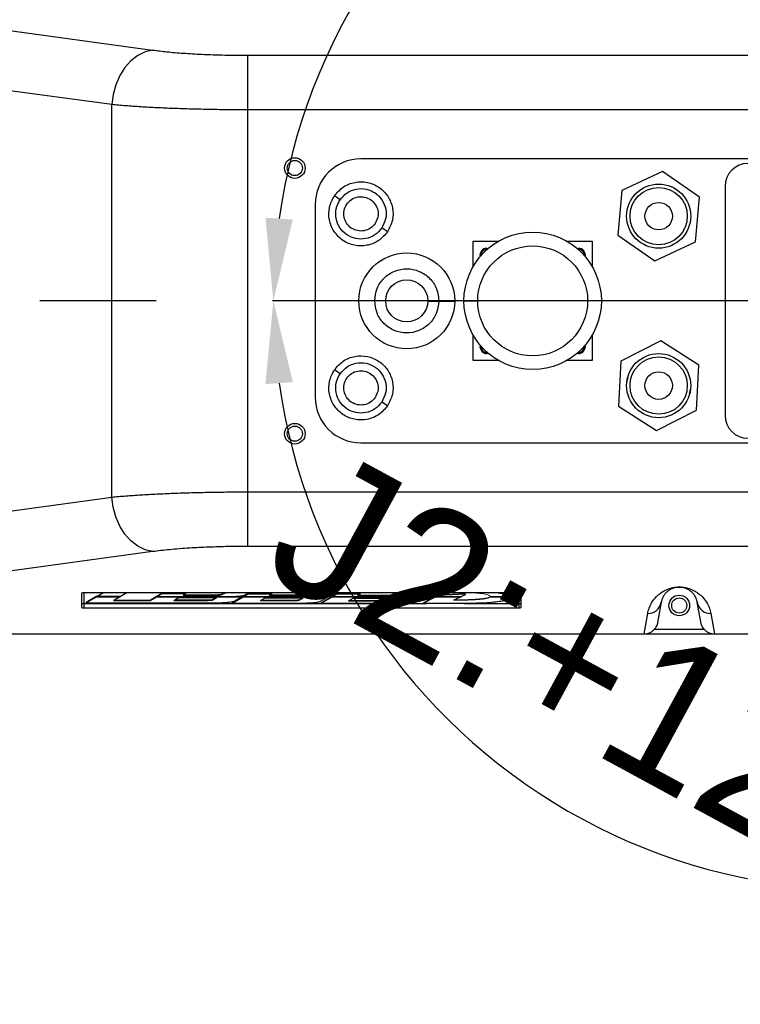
# Model space of a CAD drawing. Header units: millimetres. Extents: x 0 to 2970, y 0 to 2100.
# Tile 4 of 30: x 386 to 543, y 1099 to 1314. Entities that reach past the tile are written whole.
import ezdxf

# ---------------------------------------------------------------- set-up
doc = ezdxf.new("R2010")
doc.units = ezdxf.units.MM
doc.header["$LTSCALE"] = 10
doc.header["$PDSIZE"] = -1
doc.linetypes.add('CENTERX2', pattern=[20.32, 12.7, -2.54, 2.54, -2.54])
doc.linetypes.add('DASHED', pattern=[0.75, 0.5, -0.25])
for name, color, linetype in [('中心线', 1, 'CENTERX2'), ('尺寸线', 3, 'Continuous'), ('粗实线', 7, 'Continuous'), ('细实线', 4, 'Continuous')]:
    doc.layers.add(name, color=color, linetype=linetype)
doc.styles.add('SLDTEXTSTYLE1', font='txt')
doc.dimstyles.new('SLDDIMSTYLE0', dxfattribs={"dimtxt": 32, "dimasz": 18, "dimexe": 5, "dimexo": 2.5, "dimgap": 8.75, "dimtad": 1, "dimdec": 4, "dimlfac": 8, "dimzin": 12, "dimdsep": 46, "dimtxsty": 'SLDTEXTSTYLE1', "dimcen": 0.09, "dimclrd": 3, "dimclre": 3, "dimclrt": 3, "dimazin": 3, "dimtfac": 1, "dimtdec": 4, "dimtofl": 0, "dimtmove": 0, "dimatfit": 3, "dimfxl": 1, "dimfrac": 2, "dimtolj": 1, "dimtzin": 12, "dimarcsym": 0})
doc.dimstyles.new('SLDDIMSTYLE1', dxfattribs={"dimtxt": 35, "dimasz": 18, "dimexe": 15, "dimexo": 5.5, "dimgap": 8.75, "dimtad": 1, "dimtoh": 1, "dimdec": 0, "dimrnd": 1e-09, "dimzin": 12, "dimdsep": 46, "dimtxsty": 'SLDTEXTSTYLE1', "dimcen": 10, "dimclrd": 3, "dimclre": 3, "dimclrt": 3, "dimadec": 0, "dimazin": 3, "dimtfac": 1, "dimtdec": 0, "dimtofl": 0, "dimtmove": 0, "dimatfit": 3, "dimfxl": 1, "dimfrac": 2, "dimtolj": 1, "dimtzin": 12, "dimarcsym": 0})

# ---------------------------------------------------------------- blocks, each defined once
blk = doc.blocks.new('_D')
at = {"layer": 'Defpoints', "color": 0, "transparency": 16777216}
for p in [(804.43, 1449.21), (691.95, 1303.38), (247.01, 1252.25), (769.7, 1252.25), (769.7, 1252.25)]:
    blk.add_point(p, dxfattribs=at)
at = {"layer": '尺寸线', "color": 3, "lineweight": -2, "transparency": 16777216}
blk.add_arc((769.7, 1252.25), 93.06, 91.1002, 168.8998, dxfattribs=at)
at = {"layer": '尺寸线', "color": 3, "transparency": 16777216}
for points in [[(768.15, 1348.28), (767.68, 1342.3), (785.86, 1343.89)], [(681.37, 1269.87), (675.4, 1270.45), (676.65, 1252.25)]]:
    blk.add_solid(points, dxfattribs=at)
at = {"layer": '尺寸线', "color": 3, "transparency": 16777216, "insert": (625.11, 1329.93), "char_height": 32, "attachment_point": 1, "rotation": 29.4993, "style": 'SLDTEXTSTYLE1'}
blk.add_mtext('\\A1;J1:-100°', dxfattribs=at)
blk = doc.blocks.new('_D_1')
at = {"layer": 'Defpoints', "color": 0, "transparency": 16777216}
for p in [(247.01, 1252.25), (769.7, 1252.25), (769.7, 1252.25), (691.95, 1201.11), (804.43, 1055.29)]:
    blk.add_point(p, dxfattribs=at)
at = {"layer": '尺寸线', "color": 3, "lineweight": -2, "transparency": 16777216}
blk.add_arc((769.7, 1252.25), 93.06, 191.1002, 268.8998, dxfattribs=at)
at = {"layer": '尺寸线', "color": 3, "transparency": 16777216}
for points in [[(675.4, 1234.04), (681.37, 1234.62), (676.65, 1252.25)], [(767.68, 1162.2), (768.15, 1156.22), (785.86, 1160.61)]]:
    blk.add_solid(points, dxfattribs=at)
at = {"layer": '尺寸线', "color": 3, "transparency": 16777216, "insert": (670.15, 1251.4), "char_height": 32, "attachment_point": 1, "rotation": 332.1208, "style": 'SLDTEXTSTYLE1'}
blk.add_mtext('\\A1;J1:+100°', dxfattribs=at)
blk = doc.blocks.new('_D_4')
at = {"layer": 'Defpoints', "color": 0, "transparency": 16777216}
for p in [(684.7, 1451.43), (471.18, 1334.92), (247.01, 1252.25), (569.7, 1252.25), (769.7, 1252.25)]:
    blk.add_point(p, dxfattribs=at)
at = {"layer": '尺寸线', "color": 3, "lineweight": -2, "transparency": 16777216}
blk.add_arc((569.7, 1252.25), 128.61, 68.0255, 171.9745, dxfattribs=at)
at = {"layer": '尺寸线', "color": 3, "transparency": 16777216}
for points in [[(619.14, 1374.21), (616.51, 1368.82), (634.01, 1363.63)], [(445.34, 1269.99), (439.36, 1270.41), (441.09, 1252.25)]]:
    blk.add_solid(points, dxfattribs=at)
at = {"layer": '尺寸线', "color": 3, "transparency": 16777216, "insert": (408.18, 1361.74), "char_height": 32, "attachment_point": 1, "rotation": 29.1932, "style": 'SLDTEXTSTYLE1'}
blk.add_mtext('\\A1;J2:-120°', dxfattribs=at)
blk = doc.blocks.new('_D_7')
at = {"layer": 'Defpoints', "color": 0, "transparency": 16777216}
for p in [(247.01, 1252.25), (569.7, 1252.25), (769.7, 1252.25), (471.18, 1169.58), (684.7, 1053.06)]:
    blk.add_point(p, dxfattribs=at)
at = {"layer": '尺寸线', "color": 3, "lineweight": -2, "transparency": 16777216}
blk.add_arc((569.7, 1252.25), 128.61, 188.0255, 291.9745, dxfattribs=at)
at = {"layer": '尺寸线', "color": 3, "transparency": 16777216}
for points in [[(439.36, 1234.08), (445.34, 1234.5), (441.09, 1252.25)], [(616.51, 1135.68), (619.14, 1130.29), (634.01, 1140.87)]]:
    blk.add_solid(points, dxfattribs=at)
at = {"layer": '尺寸线', "color": 3, "transparency": 16777216, "insert": (453.19, 1221.21), "char_height": 32, "attachment_point": 1, "rotation": 331.5097, "style": 'SLDTEXTSTYLE1'}
blk.add_mtext('\\A1;J2:+120°', dxfattribs=at)
blk = doc.blocks.new('*D20')
at = {"color": 3, "lineweight": -2, "transparency": 16777216}
for p, q in [((187.38, 1607.79), (292.14, 1607.79)), ((292.14, 1607.79), (394.31, 1531.72)), ((769.7, 1242.25), (769.7, 1262.25)), ((759.7, 1252.25), (779.7, 1252.25))]:
    blk.add_line(p, q, dxfattribs=at)
at = {"color": 3, "transparency": 16777216}
blk.add_solid([(396.11, 1534.13), (392.52, 1529.31), (408.75, 1520.97)], dxfattribs=at)
at = {"layer": 'Defpoints', "color": 0, "transparency": 16777216}
for p in [(408.75, 1520.97), (769.7, 1252.25)]:
    blk.add_point(p, dxfattribs=at)
at = {"color": 3, "transparency": 16777216, "insert": (235.38, 1634.04), "char_height": 35, "attachment_point": 5, "style": 'SLDTEXTSTYLE1'}
blk.add_mtext('\\A1;R450', dxfattribs=at)

msp = doc.modelspace()

# ---------------------------------------------------------------- linework, layer by layer
for p, q in [((374.050103, 1312.545807), (414.734676, 1306.997812)), ((414.734676, 1306.997812), (413.078739, 1306.611703)), ((411.480015, 1305.827425), (409.99374, 1304.672074)), ((413.078739, 1306.611703), (411.480015, 1305.827425)), ((435.542731, 1305.860294), (574.705301, 1305.860294)), ((435.542731, 1198.637067), (435.542731, 1305.860294)), ((408.671263, 1303.185567), (407.558278, 1301.419265)), ((409.99374, 1304.672074), (408.671263, 1303.185567)), ((405.816938, 1295.087258), (365.132365, 1300.635253)), ((407.558278, 1301.419265), (406.693237, 1299.434191)), ((406.693237, 1299.434191), (406.106027, 1297.298931)), ((406.106027, 1297.298931), (405.816938, 1295.087258)), ((405.816938, 1209.410102), (405.816938, 1295.087258)), ((574.705301, 1293.94974), (435.542731, 1293.94974)), ((588.270648, 1283.24868), (460.21187, 1283.24868)), ((526.059586, 1280.526958), (517.167491, 1276.371963)), ((534.103965, 1274.903675), (526.059586, 1280.526958)), ((539.70187, 1277.24868), (539.70187, 1227.24868)), ((455.661235, 1274.337648), (454.420153, 1275.180094)), ((517.167491, 1276.371963), (516.319775, 1266.593685)), ((533.256249, 1265.125398), (534.103965, 1274.903675)), ((450.21187, 1273.24868), (450.21187, 1231.24868)), ((466.003587, 1267.317266), (464.762505, 1268.159712)), ((516.319775, 1266.593685), (524.364154, 1260.970403)), ((484.70187, 1265.24868), (490.218555, 1265.24868)), ((484.70187, 1259.731995), (484.70187, 1265.24868)), ((505.185185, 1265.24868), (510.70187, 1265.24868)), ((510.70187, 1265.24868), (510.70187, 1259.731995)), ((524.364154, 1260.970403), (533.256249, 1265.125398)), ((487.70187, 1263.74868), (488.028399, 1263.712709)), ((507.375342, 1263.712709), (507.70187, 1263.74868)), ((507.70187, 1263.49868), (507.626047, 1263.496378)), ((459.748053, 1252.325666), (463.212093, 1252.30018)), ((463.21206, 1252.30018), (465.611995, 1252.282523)), ((474.811746, 1252.214838), (477.211681, 1252.19718)), ((477.211681, 1252.19718), (480.675687, 1252.171695)), ((482.70187, 1252.24868), (485.70187, 1252.24868)), ((484.70187, 1239.24868), (484.70187, 1244.765365)), ((510.70187, 1244.765365), (510.70187, 1239.24868)), ((525.716483, 1243.550654), (516.975418, 1239.086675)), ((533.952935, 1238.21266), (525.716483, 1243.550654)), ((488.028399, 1240.784652), (487.70187, 1240.74868)), ((507.70187, 1240.74868), (507.375342, 1240.784652)), ((490.218555, 1239.24868), (484.70187, 1239.24868)), ((510.70187, 1239.24868), (505.185185, 1239.24868)), ((516.975418, 1239.086675), (516.470805, 1229.2847)), ((533.448322, 1228.410686), (533.952935, 1238.21266)), ((455.661235, 1236.337648), (454.420153, 1237.180094)), ((518.245435, 1234.43301), (518.588757, 1235.565837)), ((518.273055, 1234.153311), (518.245435, 1234.43301)), ((532.178306, 1233.064351), (531.834983, 1231.931523)), ((532.150685, 1233.344049), (532.178306, 1233.064351)), ((466.003587, 1229.317266), (464.762505, 1230.159712)), ((516.470805, 1229.2847), (524.707257, 1223.946706)), ((524.707257, 1223.946706), (533.448322, 1228.410686)), ((460.21187, 1221.24868), (588.270648, 1221.24868)), ((435.542731, 1210.54762), (574.705301, 1210.54762)), ((365.132365, 1203.862107), (405.816938, 1209.410102)), ((406.106027, 1207.198429), (405.816938, 1209.410102)), ((406.693237, 1205.063169), (406.106027, 1207.198429)), ((407.558278, 1203.078096), (406.693237, 1205.063169)), ((408.671263, 1201.311793), (407.558278, 1203.078096)), ((409.99374, 1199.825287), (408.671263, 1201.311793)), ((411.480015, 1198.669936), (409.99374, 1199.825287)), ((414.734676, 1197.499548), (374.050103, 1191.951553)), ((413.078739, 1197.885657), (411.480015, 1198.669936)), ((414.734676, 1197.499548), (413.078739, 1197.885657)), ((574.705301, 1198.637067), (435.542731, 1198.637067)), ((399.205301, 1188.445142), (399.205301, 1185.276539)), ((494.705301, 1188.506077), (399.705301, 1188.506077)), ((399.705301, 1188.506077), (399.705301, 1185.215605)), ((402.555721, 1187.760373), (400.205301, 1186.41357)), ((402.555721, 1187.661118), (400.205301, 1186.314315)), ((402.555721, 1187.760373), (402.645172, 1187.760373)), ((402.555721, 1187.661118), (402.555721, 1187.760373)), ((402.555721, 1187.661118), (407.627352, 1187.661118)), ((402.645172, 1187.811629), (403.857113, 1188.506077)), ((404.030331, 1188.506077), (402.645172, 1187.712374)), ((402.645172, 1187.712374), (402.645172, 1187.811629)), ((407.716803, 1187.712374), (402.645172, 1187.712374)), ((407.627352, 1187.661118), (406.187424, 1186.836032)), ((406.187424, 1186.836032), (414.15974, 1186.836032)), ((406.360642, 1186.935287), (414.15974, 1186.935287)), ((407.627352, 1187.661118), (407.627352, 1187.712374)), ((409.101961, 1188.506077), (407.716803, 1187.712374)), ((414.15974, 1186.935287), (415.565574, 1187.760373)), ((414.15974, 1186.836032), (415.565574, 1187.661118)), ((414.15974, 1186.836032), (414.15974, 1186.935287)), ((415.565574, 1187.760373), (415.652907, 1187.760373)), ((415.565574, 1187.661118), (415.565574, 1187.760373)), ((415.565574, 1187.661118), (433.615149, 1187.661118)), ((415.652907, 1187.811629), (416.70903, 1188.431468)), ((415.652907, 1187.712374), (416.70903, 1188.332213)), ((415.652907, 1187.712374), (415.652907, 1187.811629)), ((415.652907, 1187.712374), (432.938683, 1187.712374)), ((416.70903, 1188.431468), (421.864722, 1188.431468)), ((416.70903, 1188.332213), (416.70903, 1188.431468)), ((416.70903, 1188.332213), (421.864722, 1188.332213)), ((419.354914, 1186.847879), (420.383828, 1187.457016)), ((419.354914, 1186.847879), (425.457408, 1186.847879)), ((419.522568, 1186.947134), (425.457408, 1186.947134)), ((420.383828, 1187.457016), (427.479744, 1187.457016)), ((421.870733, 1188.239221), (421.374774, 1187.990573)), ((421.374774, 1187.990573), (428.675321, 1187.990573)), ((421.572749, 1188.089828), (428.675321, 1188.089828)), ((421.864722, 1188.431468), (421.870733, 1188.338476)), ((421.864722, 1188.332213), (421.864722, 1188.431468)), ((421.864722, 1188.332213), (421.870733, 1188.239221)), ((421.870733, 1188.239221), (421.870733, 1188.338476)), ((425.457408, 1186.847879), (425.457408, 1186.947134)), ((428.588594, 1187.408576), (427.976019, 1187.10279)), ((428.588594, 1187.309322), (427.976019, 1187.003535)), ((427.976019, 1187.003535), (427.976019, 1187.10279)), ((428.675321, 1187.990573), (428.675321, 1188.089828)), ((430.464108, 1188.493094), (429.818572, 1188.213522)), ((430.464108, 1188.393839), (429.818572, 1188.114268)), ((429.818572, 1188.114268), (429.818572, 1188.213522)), ((430.464108, 1188.393839), (430.464108, 1188.493094)), ((430.50324, 1188.451999), (430.464108, 1188.393839)), ((432.143563, 1186.353411), (434.540835, 1187.760373)), ((432.143563, 1186.254157), (434.540835, 1187.661118)), ((433.962974, 1187.49582), (432.43379, 1186.619133)), ((433.615149, 1187.661118), (433.615149, 1187.74756)), ((433.962974, 1187.49582), (433.962974, 1187.595075)), ((434.540835, 1187.760373), (434.628168, 1187.760373)), ((434.540835, 1187.661118), (434.540835, 1187.760373)), ((434.540835, 1187.661118), (452.26963, 1187.661118)), ((434.628168, 1187.811629), (435.633787, 1188.401828)), ((434.628168, 1187.712374), (435.633787, 1188.302573)), ((434.628168, 1187.712374), (434.628168, 1187.811629)), ((434.628168, 1187.712374), (451.781497, 1187.712374)), ((435.72514, 1188.506077), (434.814044, 1187.983742)), ((435.633787, 1188.401828), (440.709451, 1188.401828)), ((435.633787, 1188.302573), (435.633787, 1188.401828)), ((435.633787, 1188.302573), (440.709451, 1188.302573)), ((438.278564, 1186.797908), (439.307478, 1187.407046)), ((438.278564, 1186.797908), (444.381057, 1186.797908)), ((438.446218, 1186.897163), (444.381057, 1186.897163)), ((439.307478, 1187.407046), (446.403394, 1187.407046)), ((440.713546, 1188.239221), (440.170139, 1187.966785)), ((440.170139, 1187.966785), (447.518135, 1187.966785)), ((440.368114, 1188.06604), (447.518135, 1188.06604)), ((440.709451, 1188.401828), (440.713546, 1188.338476)), ((440.709451, 1188.302573), (440.709451, 1188.401828)), ((440.709451, 1188.302573), (440.713546, 1188.239221)), ((440.713546, 1188.239221), (440.713546, 1188.338476)), ((444.381057, 1186.797908), (444.381057, 1186.897163)), ((447.512244, 1187.358605), (446.899669, 1187.052819)), ((447.512244, 1187.259351), (446.899669, 1186.953565)), ((446.899669, 1186.953565), (446.899669, 1187.052819)), ((447.518135, 1187.966785), (447.518135, 1188.06604)), ((449.306921, 1188.493094), (448.661385, 1188.213522)), ((449.306921, 1188.393839), (448.661385, 1188.114268)), ((448.661385, 1188.114268), (448.661385, 1188.213522)), ((449.306921, 1188.393839), (449.306921, 1188.493094)), ((452.805788, 1187.49582), (451.276604, 1186.619133)), ((451.544066, 1186.349168), (453.948568, 1187.760373)), ((451.544066, 1186.249913), (453.948568, 1187.661118)), ((452.26963, 1187.661118), (452.26963, 1187.734952)), ((452.805788, 1187.49582), (452.805788, 1187.595075)), ((454.567953, 1188.506077), (453.656857, 1187.983742)), ((453.948568, 1187.760373), (454.035901, 1187.760373)), ((453.948568, 1187.661118), (453.948568, 1187.760373)), ((453.948568, 1187.661118), (471.356449, 1187.661118)), ((454.035901, 1187.811629), (454.962409, 1188.355397)), ((454.035901, 1187.712374), (454.962409, 1188.256143)), ((454.035901, 1187.712374), (454.035901, 1187.811629)), ((454.035901, 1187.712374), (472.015396, 1187.712374)), ((454.962409, 1188.355397), (459.977915, 1188.355397)), ((454.962409, 1188.256143), (454.962409, 1188.355397)), ((454.962409, 1188.256143), (459.977915, 1188.256143)), ((457.461728, 1186.766449), (458.490642, 1187.375587)), ((457.461728, 1186.766449), (463.564222, 1186.766449)), ((457.629382, 1186.865704), (463.564222, 1186.865704)), ((458.490642, 1187.375587), (465.586558, 1187.375587)), ((459.487857, 1187.916213), (466.788404, 1187.916213)), ((459.685832, 1188.015468), (466.788404, 1188.015468)), ((466.695408, 1187.327146), (466.082833, 1187.02136)), ((466.695408, 1187.227892), (466.082833, 1186.922106)), ((466.082833, 1186.922106), (466.082833, 1187.02136)), ((466.788404, 1187.916213), (466.788404, 1188.015468)), ((468.577191, 1188.418734), (467.931654, 1188.139162)), ((468.577191, 1188.319479), (467.931654, 1188.039908)), ((467.931654, 1188.039908), (467.931654, 1188.139162)), ((468.577191, 1188.319479), (468.577191, 1188.418734)), ((472.108644, 1187.359761), (470.816784, 1186.619133)), ((471.356449, 1187.661118), (471.356449, 1187.712374)), ((472.108644, 1187.359761), (472.108644, 1187.459016)), ((474.108133, 1188.506077), (473.197037, 1187.983742)), ((476.484626, 1187.760373), (473.76473, 1186.271295)), ((476.484626, 1187.661118), (473.76473, 1186.172041)), ((476.484626, 1187.760373), (476.578248, 1187.760373)), ((476.484626, 1187.661118), (476.484626, 1187.760373)), ((476.484626, 1187.661118), (482.075155, 1187.661118)), ((477.090826, 1188.092253), (476.578248, 1187.811629)), ((477.090826, 1187.992998), (476.578248, 1187.712374)), ((476.578248, 1187.712374), (476.578248, 1187.811629)), ((476.578248, 1187.712374), (482.186115, 1187.712374)), ((477.090826, 1188.092253), (481.629351, 1188.32181)), ((477.090826, 1187.992998), (481.629351, 1188.222556)), ((477.090826, 1187.992998), (477.090826, 1188.092253)), ((482.075155, 1187.661118), (480.434552, 1186.903272)), ((481.629351, 1188.222556), (481.629351, 1188.32181)), ((481.897307, 1188.231051), (481.629351, 1188.222556)), ((482.174108, 1188.230267), (481.897307, 1188.231051)), ((482.075155, 1187.661118), (482.075155, 1187.712374)), ((482.438534, 1188.220262), (482.174108, 1188.230267)), ((482.979596, 1188.078907), (482.186115, 1187.712374)), ((482.670314, 1188.201805), (482.438534, 1188.220262)), ((482.851679, 1188.176309), (482.670314, 1188.201805)), ((482.968727, 1188.14573), (482.851679, 1188.176309)), ((483.012484, 1188.112411), (482.968727, 1188.14573)), ((482.979596, 1188.078907), (483.012484, 1188.112411)), ((483.01268, 1188.109996), (483.01268, 1188.20925)), ((488.557101, 1187.712401), (493.509549, 1187.712374)), ((488.602221, 1187.661118), (493.646195, 1187.661118)), ((493.513101, 1187.728354), (493.513101, 1187.827609)), ((493.513101, 1187.760373), (493.646195, 1187.760373)), ((493.646195, 1187.760373), (493.593216, 1187.6292)), ((493.646195, 1187.661118), (493.593216, 1187.529945)), ((493.646195, 1187.661118), (493.646195, 1187.760373)), ((493.755507, 1187.528972), (493.755507, 1187.628226)), ((494.705301, 1188.506077), (494.705301, 1185.215605)), ((495.205301, 1185.276539), (495.205301, 1188.445142)), ((399.705301, 1186.169831), (474.440623, 1186.169831)), ((399.705301, 1185.215605), (494.705301, 1185.215605)), ((400.205301, 1186.314315), (400.205301, 1186.41357)), ((400.205301, 1186.314315), (427.036398, 1186.314315)), ((432.143563, 1186.254157), (432.143563, 1186.353411)), ((432.143563, 1186.254157), (445.706289, 1186.254157)), ((451.544066, 1186.249913), (451.544066, 1186.349168)), ((451.544066, 1186.249913), (465.419392, 1186.249913)), ((473.76473, 1186.172041), (473.76473, 1186.271295)), ((482.723432, 1186.169831), (494.705301, 1186.169831)), ((525.766069, 1186.443273), (524.991463, 1182.050265)), ((534.397487, 1182.17305), (533.644531, 1186.443273)), ((522.029125, 1179.54868), (522.811646, 1183.986579)), ((536.598955, 1183.986579), (537.381476, 1179.54868)), ((524.261637, 1180.54868), (535.148964, 1180.54868)), ((534.419137, 1182.050265), (534.397487, 1182.17305)), ((319.7053, 1179.54868), (574.705301, 1179.54868))]:
    msp.add_line(p, q)
for centre, radius in [((445.782668, 1281.24868), 2.25), ((445.782668, 1281.24868), 1.65), ((525.21187, 1270.74868), 7), ((525.21187, 1270.74868), 6.25), ((525.21187, 1270.74868), 3), ((497.70187, 1252.24868), 15), ((497.70187, 1252.24868), 12), ((470.21187, 1252.24868), 10.464101), ((470.21187, 1252.24868), 4.6), ((525.21187, 1233.74868), 7), ((525.21187, 1233.74868), 6.25), ((525.21187, 1233.74868), 3), ((445.782668, 1223.24868), 2.25), ((445.782668, 1223.24868), 1.65), ((529.7053, 1185.74868), 2.25), ((529.7053, 1185.74868), 1.65)]:
    msp.add_circle(centre, radius)
for centre, radius, start, end in [((460.21187, 1273.24868), 10, 90, 180), ((544.70187, 1277.24868), 5, 90, 180), ((487.70187, 1262.24868), 1.5, 90, 192.57313394), ((487.70187, 1262.24868), 1.25, 86.5223849, 183.4776151), ((507.70187, 1262.24868), 1.5, 347.42686606, 90), ((507.70187, 1262.24868), 1.25, 356.5223849, 90), ((487.70187, 1242.24868), 1.5, 167.42686608, 270), ((507.70187, 1242.24868), 1.5, 270, 12.57313394), ((487.70187, 1242.24868), 1.25, 176.52238492, 273.47761508), ((507.70187, 1242.24868), 1.25, 266.5223849, 3.4776151), ((460.21187, 1231.24868), 10, 180, 270), ((544.70187, 1227.24868), 5, 180, 270), ((399.582157, 1187.434687), 1.078443, 83.44330427, 110.45336577), ((482.10024, 1185.552268), 2.809289, 71.04691295, 99.64939649), ((494.828444, 1187.434687), 1.078443, 69.54663424, 96.55669574), ((399.582157, 1187.27954), 1.078443, 249.54663424, 276.55669574), ((399.582157, 1186.286994), 1.078443, 249.54663424, 276.55669574), ((494.828444, 1187.27954), 1.078443, 263.44330426, 290.45336576), ((494.828444, 1186.286994), 1.078443, 263.44330426, 290.45336576), ((522.829315, 1186.970173), 2.983647, 269.66069122, 349.82844116), ((536.581285, 1186.970173), 2.983647, 190.17155884, 270.33930878)]:
    msp.add_arc(centre, radius, start, end)
for points, knots in [([(414.734676, 1306.997812), (415.744012, 1306.871952), (417.782571, 1306.617752), (421.429622, 1306.313205), (425.656515, 1306.064358), (430.410782, 1305.893559), (433.844822, 1305.8713), (435.542731, 1305.860294)], [0, 0, 0, 0, 0.1842798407, 0.3721902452, 0.5615044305, 0.7831926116, 1, 1, 1, 1]), ([(435.542731, 1293.94974), (434.162039, 1293.953344), (431.390162, 1293.96058), (427.261703, 1294.018594), (423.193274, 1294.111038), (419.306859, 1294.238941), (415.61444, 1294.400014), (412.135893, 1294.59313), (408.802835, 1294.819827), (406.820553, 1294.99737), (405.816938, 1295.087258)], [0, 0, 0, 0, 0.1235146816, 0.2479680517, 0.3733697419, 0.4997291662, 0.6199650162, 0.7434178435, 0.8700941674, 1, 1, 1, 1]), ([(405.816938, 1209.410102), (406.820549, 1209.49999), (408.802823, 1209.677532), (412.135875, 1209.904229), (415.614426, 1210.097345), (419.306848, 1210.258419), (423.193261, 1210.386323), (427.261684, 1210.478767), (431.390148, 1210.536781), (434.162033, 1210.544016), (435.542731, 1210.54762)], [0, 0, 0, 0, 0.129905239, 0.256581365, 0.3800343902, 0.5002708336, 0.6266297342, 0.7520312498, 0.8764847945, 1, 1, 1, 1]), ([(435.542731, 1198.637067), (434.105166, 1198.629173), (431.199525, 1198.613219), (426.915816, 1198.484115), (422.580755, 1198.264845), (418.366122, 1197.94516), (415.93688, 1197.64707), (414.734676, 1197.499548)], [0, 0, 0, 0, 0.1836310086, 0.371159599, 0.5604137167, 0.782453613, 1, 1, 1, 1]), ([(522.811646, 1183.986579), (522.901585, 1184.382346), (523.087148, 1185.198898), (523.682341, 1186.429435), (524.448202, 1187.454045), (525.292021, 1188.227204), (525.99731, 1188.730027), (526.73145, 1189.12647), (527.466314, 1189.415626), (528.130165, 1189.602987), (528.75601, 1189.716337), (529.308514, 1189.763285), (529.7053, 1189.774634), (530.102086, 1189.763285), (530.654591, 1189.716337), (531.280436, 1189.602987), (531.944287, 1189.415626), (532.67915, 1189.12647), (533.413291, 1188.730027), (534.11858, 1188.227204), (534.962399, 1187.454045), (535.72826, 1186.429435), (536.323452, 1185.198898), (536.509016, 1184.382346), (536.598955, 1183.986579)], [0, 0, 0, 0, 0.09999572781, 0.20631282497, 0.31129900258, 0.35977137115, 0.40328678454, 0.44009656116, 0.46237397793, 0.47957646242, 0.49168617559, 0.49614973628, 0.5, 0.50385026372, 0.50831382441, 0.52042353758, 0.53762602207, 0.55990343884, 0.59671321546, 0.64022862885, 0.68870099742, 0.79368717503, 0.90000427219, 1, 1, 1, 1]), ([(533.644531, 1186.443273), (533.622027, 1186.555011), (533.579114, 1186.768082), (533.483904, 1187.072027), (533.368849, 1187.364767), (533.221303, 1187.667245), (533.033379, 1187.978469), (532.81259, 1188.276244), (532.566477, 1188.552102), (532.293432, 1188.80675), (531.989961, 1189.039214), (531.674551, 1189.237024), (531.339106, 1189.405911), (530.989833, 1189.544503), (530.609737, 1189.650204), (530.27727, 1189.713923), (529.972439, 1189.74114), (529.816148, 1189.74763), (529.705301, 1189.749174), (529.594453, 1189.74763), (529.438163, 1189.74114), (529.133333, 1189.713924), (528.800865, 1189.650205), (528.420767, 1189.544504), (528.10114, 1189.417667), (527.811937, 1189.276428), (527.555859, 1189.126503), (527.306427, 1188.954424), (527.066497, 1188.760178), (526.829055, 1188.535246), (526.598022, 1188.276245), (526.37722, 1187.978471), (526.189299, 1187.667248), (526.041752, 1187.364768), (525.926697, 1187.072028), (525.831487, 1186.768084), (525.788574, 1186.555011), (525.766069, 1186.443273)], [0, 0, 0, 0, 0.0501590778, 0.0956477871, 0.1364662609, 0.1818641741, 0.2315626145, 0.2762201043, 0.3158382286, 0.3558614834, 0.3907767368, 0.4205914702, 0.445317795, 0.4674908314, 0.4836707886, 0.4943627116, 0.4976382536, 0.4988892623, 0.4999995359, 0.5011097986, 0.5023608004, 0.5056363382, 0.5163282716, 0.5325080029, 0.5546812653, 0.5740558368, 0.596685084, 0.6225762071, 0.6517339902, 0.6841617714, 0.7237795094, 0.7684369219, 0.8181355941, 0.8635335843, 0.9043519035, 0.9498406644, 1, 1, 1, 1]), ([(425.457408, 1186.947134), (425.74034, 1186.949502), (426.319092, 1186.954347), (427.121259, 1186.966815), (427.765672, 1187.022409), (427.904435, 1187.075435), (427.976019, 1187.10279)], [0, 0, 0, 0, 0.27669968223, 0.56600397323, 0.7761125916, 1, 1, 1, 1]), ([(425.457408, 1186.847879), (425.74034, 1186.850247), (426.319092, 1186.855093), (427.121259, 1186.86756), (427.765672, 1186.923154), (427.904435, 1186.976181), (427.976019, 1187.003535)], [0, 0, 0, 0, 0.2766996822, 0.5660039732, 0.7761125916, 1, 1, 1, 1]), ([(427.036398, 1186.314315), (427.585636, 1186.32275), (428.686294, 1186.339652), (430.248339, 1186.367192), (431.55032, 1186.472798), (432.123088, 1186.567669), (432.43379, 1186.619133)], [0, 0, 0, 0, 0.2676689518, 0.536400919, 0.7485175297, 1, 1, 1, 1]), ([(427.479744, 1187.457016), (427.649906, 1187.453499), (427.985589, 1187.44656), (428.476215, 1187.395956), (428.545835, 1187.342285), (428.588594, 1187.309322)], [0, 0, 0, 0, 0.2839972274, 0.560247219, 1, 1, 1, 1]), ([(428.675321, 1188.089828), (428.970693, 1188.102512), (429.497294, 1188.125125), (429.720543, 1188.186551), (429.818572, 1188.213522)], [0, 0, 0, 0, 0.5609013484, 1, 1, 1, 1]), ([(428.675321, 1187.990573), (428.970693, 1188.003257), (429.497294, 1188.02587), (429.720543, 1188.087296), (429.818572, 1188.114268)], [0, 0, 0, 0, 0.5609013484, 1, 1, 1, 1]), ([(434.814044, 1187.983742), (434.766656, 1187.947787), (434.672837, 1187.876603), (434.07807, 1187.806734), (433.608802, 1187.734258), (433.159524, 1187.719586), (432.938683, 1187.712374)], [0, 0, 0, 0, 0.2825989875, 0.5594978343, 0.7834734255, 1, 1, 1, 1]), ([(433.615149, 1187.760373), (433.725677, 1187.740329), (433.86715, 1187.714673), (433.903112, 1187.676066), (433.947063, 1187.642185), (433.956451, 1187.614389), (433.962974, 1187.595075)], [0, 0, 0, 0, 0.4063228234, 0.5200823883, 0.6665384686, 1, 1, 1, 1]), ([(433.615149, 1187.661118), (433.725677, 1187.641074), (433.86715, 1187.615418), (433.903112, 1187.576811), (433.947063, 1187.542931), (433.956451, 1187.515134), (433.962974, 1187.49582)], [0, 0, 0, 0, 0.4063228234, 0.5200823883, 0.6665384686, 1, 1, 1, 1]), ([(444.381057, 1186.897163), (444.663989, 1186.899531), (445.242742, 1186.904376), (446.044909, 1186.916844), (446.689321, 1186.972438), (446.828085, 1187.025464), (446.899669, 1187.052819)], [0, 0, 0, 0, 0.2766996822, 0.5660039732, 0.7761125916, 1, 1, 1, 1]), ([(444.381057, 1186.797908), (444.663989, 1186.800277), (445.242742, 1186.805122), (446.044909, 1186.81759), (446.689321, 1186.873184), (446.828085, 1186.92621), (446.899669, 1186.953565)], [0, 0, 0, 0, 0.2766996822, 0.5660039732, 0.7761125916, 1, 1, 1, 1]), ([(445.706289, 1186.254157), (446.221304, 1186.254244), (447.139366, 1186.254399), (448.436927, 1186.285748), (449.613894, 1186.334432), (450.640554, 1186.4521), (451.047115, 1186.558867), (451.276604, 1186.619133)], [0, 0, 0, 0, 0.2251879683, 0.4014187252, 0.579092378, 0.7624127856, 1, 1, 1, 1]), ([(446.403394, 1187.407046), (446.573556, 1187.403528), (446.909239, 1187.396589), (447.399864, 1187.345986), (447.469485, 1187.292314), (447.512244, 1187.259351)], [0, 0, 0, 0, 0.2839972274, 0.560247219, 1, 1, 1, 1]), ([(447.518135, 1188.06604), (447.674219, 1188.072214), (447.987102, 1188.084592), (448.420883, 1188.135724), (448.570211, 1188.184029), (448.661385, 1188.213522)], [0, 0, 0, 0, 0.2793662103, 0.5600100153, 1, 1, 1, 1]), ([(447.518135, 1187.966785), (447.674219, 1187.97296), (447.987102, 1187.985338), (448.420883, 1188.036469), (448.570211, 1188.084774), (448.661385, 1188.114268)], [0, 0, 0, 0, 0.2793662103, 0.5600100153, 1, 1, 1, 1]), ([(449.355123, 1188.476445), (449.364652, 1188.47161), (449.418276, 1188.444399), (449.35717, 1188.416654), (449.306921, 1188.393839)], [0, 0, 0, 0, 0.1776882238, 1, 1, 1, 1]), ([(453.656857, 1187.983742), (453.60947, 1187.947787), (453.51565, 1187.876603), (452.920883, 1187.806734), (452.451615, 1187.734258), (452.002337, 1187.719586), (451.781497, 1187.712374)], [0, 0, 0, 0, 0.2825989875, 0.5594978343, 0.7834734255, 1, 1, 1, 1]), ([(452.26963, 1187.661118), (452.366951, 1187.64782), (452.520184, 1187.626882), (452.639302, 1187.595834), (452.714052, 1187.573137), (452.78148, 1187.541139), (452.795806, 1187.514429), (452.805788, 1187.49582)], [0, 0, 0, 0, 0.2912098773, 0.4585148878, 0.5605761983, 0.6938540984, 1, 1, 1, 1]), ([(452.396112, 1187.740802), (452.446862, 1187.733675), (452.552561, 1187.718832), (452.638777, 1187.695047), (452.714198, 1187.672404), (452.781376, 1187.640385), (452.795764, 1187.61368), (452.805788, 1187.595075)], [0, 0, 0, 0, 0.178980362, 0.3727763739, 0.4909980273, 0.6453790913, 1, 1, 1, 1]), ([(463.564222, 1186.865704), (463.847154, 1186.868072), (464.425906, 1186.872917), (465.228073, 1186.885385), (465.872486, 1186.940979), (466.011249, 1186.994005), (466.082833, 1187.02136)], [0, 0, 0, 0, 0.2766996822, 0.5660039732, 0.7761125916, 1, 1, 1, 1]), ([(463.564222, 1186.766449), (463.847154, 1186.768818), (464.425906, 1186.773663), (465.228073, 1186.786131), (465.872486, 1186.841725), (466.011249, 1186.894751), (466.082833, 1186.922106)], [0, 0, 0, 0, 0.2766996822, 0.5660039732, 0.7761125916, 1, 1, 1, 1]), ([(465.419392, 1186.249913), (465.833769, 1186.253128), (466.51658, 1186.258426), (467.453885, 1186.27509), (468.222588, 1186.305112), (469.110738, 1186.35655), (470.094551, 1186.456505), (470.562655, 1186.56191), (470.816784, 1186.619133)], [0, 0, 0, 0, 0.1891781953, 0.3117279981, 0.4304001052, 0.5554116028, 0.7586375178, 1, 1, 1, 1]), ([(465.586558, 1187.375587), (465.75672, 1187.372069), (466.092403, 1187.36513), (466.583029, 1187.314527), (466.652649, 1187.260856), (466.695408, 1187.227892)], [0, 0, 0, 0, 0.2839972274, 0.560247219, 1, 1, 1, 1]), ([(466.788404, 1188.015468), (467.083775, 1188.028152), (467.610377, 1188.050765), (467.833626, 1188.112191), (467.931654, 1188.139162)], [0, 0, 0, 0, 0.5609013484, 1, 1, 1, 1]), ([(466.788404, 1187.916213), (467.083775, 1187.928897), (467.610377, 1187.95151), (467.833626, 1188.012936), (467.931654, 1188.039908)], [0, 0, 0, 0, 0.5609013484, 1, 1, 1, 1]), ([(468.625393, 1188.402085), (468.634921, 1188.39725), (468.688546, 1188.370039), (468.627439, 1188.342294), (468.577191, 1188.319479)], [0, 0, 0, 0, 0.1776882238, 1, 1, 1, 1]), ([(471.356449, 1187.661118), (471.492222, 1187.647448), (471.700371, 1187.626491), (471.838755, 1187.585159), (471.932959, 1187.552019), (472.010918, 1187.510671), (472.053858, 1187.446118), (472.087026, 1187.393837), (472.108644, 1187.359761)], [0, 0, 0, 0, 0.1932577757, 0.2962778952, 0.4046661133, 0.5171305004, 0.6852740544, 1, 1, 1, 1]), ([(471.729859, 1187.712374), (471.766383, 1187.70332), (471.845581, 1187.683687), (471.931833, 1187.651179), (472.011388, 1187.609965), (472.05358, 1187.545349), (472.086916, 1187.493082), (472.108644, 1187.459016)], [0, 0, 0, 0, 0.1164730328, 0.2525550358, 0.3937546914, 0.6048598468, 1, 1, 1, 1]), ([(473.197037, 1187.983742), (473.045712, 1187.928696), (472.833301, 1187.85143), (472.491039, 1187.752019), (472.171468, 1187.725383), (472.015396, 1187.712374)], [0, 0, 0, 0, 0.5589669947, 0.784608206, 1, 1, 1, 1]), ([(493.535882, 1187.387989), (493.350138, 1187.297996), (492.981983, 1187.119623), (492.171338, 1186.857832), (490.762145, 1186.636668), (489.254695, 1186.427948), (487.255438, 1186.261917), (484.830191, 1186.196952), (482.307198, 1186.15835), (478.606776, 1186.14667), (475.763041, 1186.16157), (473.76473, 1186.172041)], [0, 0, 0, 0, 0.0914120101, 0.1811837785, 0.2725677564, 0.3648195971, 0.4546806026, 0.5568007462, 0.6586345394, 0.760120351, 1, 1, 1, 1]), ([(490.163783, 1188.506077), (490.736634, 1188.433159), (491.95798, 1188.277695), (492.838458, 1188.03796), (493.388544, 1187.845797), (493.469408, 1187.756634), (493.509549, 1187.712374)], [0, 0, 0, 0, 0.3307703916, 0.7052189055, 0.8536738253, 1, 1, 1, 1]), ([(490.864238, 1188.506077), (491.182322, 1188.46441), (492.137839, 1188.339242), (492.834568, 1188.13688), (493.389128, 1187.945102), (493.469602, 1187.855905), (493.509549, 1187.811629)], [0, 0, 0, 0, 0.2182652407, 0.6556628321, 0.8290747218, 1, 1, 1, 1]), ([(522.029125, 1179.54868), (522.423434, 1179.592383), (523.015748, 1179.65803), (523.769651, 1180.071473), (524.097483, 1180.389457), (524.261637, 1180.54868)], [0, 0, 0, 0, 0.49855907, 0.7489151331, 1, 1, 1, 1]), ([(524.991463, 1182.050265), (524.911198, 1181.741407), (524.767941, 1181.190161), (524.416269, 1180.744598), (524.261637, 1180.54868)], [0, 0, 0, 0, 0.5602918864, 1, 1, 1, 1]), ([(535.148964, 1180.54868), (534.955881, 1180.80235), (534.610928, 1181.255544), (534.477764, 1181.807333), (534.419137, 1182.050265)], [0, 0, 0, 0, 0.5597380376, 1, 1, 1, 1]), ([(535.148964, 1180.54868), (535.31312, 1180.389455), (535.640956, 1180.071468), (536.39486, 1179.658029), (536.987172, 1179.592382), (537.381476, 1179.54868)], [0, 0, 0, 0, 0.2510877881, 0.5014468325, 1, 1, 1, 1])]:
    msp.add_open_spline(points, degree=3, knots=knots)
for points in [[(454.420153, 1275.180094), (455.021763, 1275.87903), (456.224984, 1277.276904), (458.872961, 1278.295653), (461.661794, 1278.284316), (464.245634, 1277.191179), (466.215371, 1275.193351), (467.255383, 1272.60567), (467.286066, 1269.768648), (466.43108, 1268.134394), (466.003587, 1267.317266)], [(466.003587, 1267.317266), (465.401977, 1266.61833), (464.198757, 1265.220457), (461.550779, 1264.201707), (458.761946, 1264.213044), (456.178106, 1265.306181), (454.208369, 1267.304009), (453.168357, 1269.89169), (453.137674, 1272.728712), (453.99266, 1274.362967), (454.420153, 1275.180094)], [(455.661235, 1274.337648), (456.133929, 1274.886813), (457.079316, 1275.985142), (459.15987, 1276.785587), (461.351096, 1276.77668), (463.381256, 1275.917787), (464.928906, 1274.348064), (465.746059, 1272.314887), (465.770167, 1270.085798), (465.098392, 1268.801741), (464.762505, 1268.159712)], [(457.109165, 1273.354795), (457.431456, 1273.729225), (458.076038, 1274.478086), (459.494597, 1275.023844), (460.988615, 1275.017771), (462.372815, 1274.432162), (463.428031, 1273.361897), (463.985181, 1271.975639), (464.001618, 1270.455806), (463.54359, 1269.580312), (463.314576, 1269.142566)], [(464.762505, 1268.159712), (464.289811, 1267.610548), (463.344424, 1266.512219), (461.26387, 1265.711773), (459.072644, 1265.720681), (457.042484, 1266.579574), (455.494834, 1268.149296), (454.677681, 1270.182474), (454.653573, 1272.411562), (455.325348, 1273.695619), (455.661235, 1274.337648)], [(463.314576, 1269.142566), (462.992284, 1268.768135), (462.347702, 1268.019275), (460.929143, 1267.473516), (459.435125, 1267.47959), (458.050925, 1268.065199), (456.995709, 1269.135464), (456.438559, 1270.521721), (456.422122, 1272.041554), (456.88015, 1272.917048), (457.109165, 1273.354795)], [(463.212093, 1252.30018), (463.324051, 1253.215551), (463.547967, 1255.046293), (465.183803, 1257.364396), (467.508998, 1258.904237), (470.26471, 1259.43069), (473.012378, 1258.863747), (475.314665, 1257.28986), (476.916215, 1254.947939), (477.11317, 1253.1141), (477.211647, 1252.197181)], [(477.211647, 1252.197181), (477.099689, 1251.281809), (476.875773, 1249.451067), (475.239938, 1247.132965), (472.914742, 1245.593124), (470.15903, 1245.066671), (467.411362, 1245.633614), (465.109075, 1247.2075), (463.507525, 1249.549421), (463.31057, 1251.38326), (463.212093, 1252.30018)], [(454.420153, 1237.180094), (455.021763, 1237.87903), (456.224984, 1239.276904), (458.872961, 1240.295653), (461.661794, 1240.284316), (464.245634, 1239.191179), (466.215371, 1237.193351), (467.255383, 1234.60567), (467.286066, 1231.768648), (466.43108, 1230.134394), (466.003587, 1229.317266)], [(455.661235, 1236.337648), (456.133929, 1236.886813), (457.079316, 1237.985142), (459.15987, 1238.785587), (461.351096, 1238.77668), (463.381256, 1237.917787), (464.928906, 1236.348064), (465.746059, 1234.314887), (465.770167, 1232.085798), (465.098392, 1230.801741), (464.762505, 1230.159712)], [(466.003587, 1229.317266), (465.401977, 1228.61833), (464.198757, 1227.220457), (461.550779, 1226.201707), (458.761946, 1226.213044), (456.178106, 1227.306181), (454.208369, 1229.304009), (453.168357, 1231.89169), (453.137674, 1234.728712), (453.99266, 1236.362967), (454.420153, 1237.180094)], [(464.762505, 1230.159712), (464.289811, 1229.610548), (463.344424, 1228.512219), (461.26387, 1227.711773), (459.072644, 1227.720681), (457.042484, 1228.579574), (455.494834, 1230.149296), (454.677681, 1232.182474), (454.653573, 1234.411562), (455.325348, 1235.695619), (455.661235, 1236.337648)], [(457.109165, 1235.354795), (457.431456, 1235.729225), (458.076038, 1236.478086), (459.494597, 1237.023844), (460.988615, 1237.017771), (462.372815, 1236.432162), (463.428031, 1235.361897), (463.985181, 1233.975639), (464.001618, 1232.455806), (463.54359, 1231.580312), (463.314576, 1231.142566)], [(463.314576, 1231.142566), (462.992284, 1230.768135), (462.347702, 1230.019275), (460.929143, 1229.473516), (459.435125, 1229.47959), (458.050925, 1230.065199), (456.995709, 1231.135464), (456.438559, 1232.521721), (456.422122, 1234.041554), (456.88015, 1234.917048), (457.109165, 1235.354795)]]:
    msp.add_open_spline(points, degree=3)
at = {"color": 7, "linetype": 'Continuous', "lineweight": 18}
for points, knots in [([(480.434552, 1186.903272), (481.156491, 1186.897803), (482.601298, 1186.886857), (484.727293, 1186.955509), (486.463893, 1187.086421), (487.6474, 1187.264443), (488.301221, 1187.457636), (488.502094, 1187.59343), (488.602221, 1187.661118)], [0, 0, 0, 0, 0.1866758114, 0.3735918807, 0.5604409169, 0.7067254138, 0.8538155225, 1, 1, 1, 1]), ([(480.648937, 1187.002304), (481.299098, 1186.997584), (482.672029, 1186.987617), (484.727012, 1187.054984), (486.464512, 1187.185614), (487.645691, 1187.363758), (488.267169, 1187.544899), (488.453003, 1187.668149), (488.536228, 1187.723345)], [0, 0, 0, 0, 0.1761388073, 0.371948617, 0.5676882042, 0.7209331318, 0.8750220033, 1, 1, 1, 1]), ([(485.068954, 1188.506077), (485.576155, 1188.455074), (486.811394, 1188.330862), (488.072403, 1188.051324), (488.395613, 1187.825321), (488.557101, 1187.712401)], [0, 0, 0, 0, 0.2584827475, 0.6295097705, 1, 1, 1, 1])]:
    msp.add_open_spline(points, degree=3, knots=knots, dxfattribs=at)
at = {"layer": '中心线'}
msp.add_line((771.090435, 1252.24868), (247.0053, 1252.24868), dxfattribs=at)
at = {"layer": '粗实线'}
msp.add_arc((769.70187, 1252.24868), 449.99657, 79.74988147, 280.25011853, dxfattribs=at)
at = {"layer": '粗实线', "linetype": 'DASHED'}
msp.add_arc((569.70187, 1252.24868), 250, 60, 300, dxfattribs=at)
at = {"layer": '细实线'}
for p, q in [((512.70187, 1252.24868), (509.70187, 1252.24868)), ((459.983816, 1188.164861), (459.487857, 1187.916213)), ((459.977915, 1188.355397), (459.983816, 1188.264116)), ((459.977915, 1188.256143), (459.977915, 1188.355397)), ((459.977915, 1188.256143), (459.983816, 1188.164861)), ((459.983816, 1188.164861), (459.983816, 1188.264116)), ((463.564222, 1186.766449), (463.564222, 1186.865704)), ((488.602221, 1187.661118), (488.602221, 1187.712401))]:
    msp.add_line(p, q, dxfattribs=at)

# ---------------------------------------------------------------- dimensions: what is measured, and where the dimension line sits
dim = msp.add_radius_dim(center=(769.70187, 1252.24868), mpoint=(408.752347, 1520.972246), dimstyle='SLDDIMSTYLE1')
dim.commit()
dim.dimension.update_dxf_attribs({"geometry": '*D20', "text_midpoint": (235.383085, 1607.792124), "dimtype": 164})
at = {"layer": '尺寸线'}
for base, line1, line2, text, picture, middle in [((471.180686, 1334.91777), ((684.70187, 1451.434523), (569.70187, 1252.24868)), ((247.0053, 1252.24868), (769.70187, 1252.24868)), 'J2:-<>', '_D_4', (506.971339, 1364.52282)), ((691.954982, 1303.383613), ((804.431506, 1449.210231), (769.70187, 1252.24868)), ((247.0053, 1252.24868), (769.70187, 1252.24868)), 'J1:-<>', '_D', (723.880076, 1333.240797)), ((691.954982, 1201.113748), ((247.0053, 1252.24868), (769.70187, 1252.24868)), ((804.431506, 1055.28713), (769.70187, 1252.24868)), 'J1:+<>', '_D_1', (726.188239, 1169.993445)), ((471.180686, 1169.579591), ((769.70187, 1252.24868), (247.0053, 1252.24868)), ((684.70187, 1053.062837), (569.70187, 1252.24868)), 'J2:+<>', '_D_7', (508.353585, 1139.213332))]:
    dim = msp.add_angular_dim_2l(base=base, line1=line1, line2=line2, text=text, dimstyle='SLDDIMSTYLE0', dxfattribs=at)
    dim.commit()
    dim.dimension.update_dxf_attribs({"geometry": picture, "text_midpoint": middle, "dimtype": 162})

doc.saveas('drawing.dxf')
